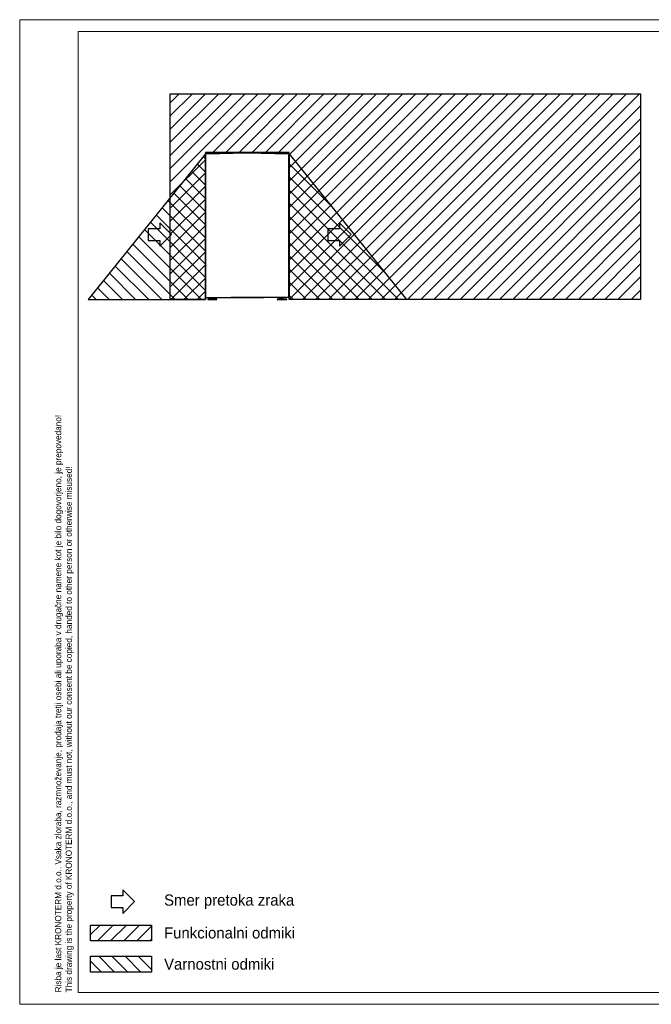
# Model space of a CAD drawing. Header units: millimetres. Extents: x 0 to 39025, y -31299 to 8400.
# Tile 249 of 256: x 0 to 5392, y 0 to 8400. Entities that reach past the tile are written whole.
import ezdxf

# ---------------------------------------------------------------- set-up
doc = ezdxf.new("R2010")
doc.units = ezdxf.units.MM
for name, color, linetype in [('ANOTACIJE', 7, 'Continuous'), ('FORMAT', 7, 'Continuous'), ('ODMIKI funkcionalni', 253, 'Continuous'), ('ODMIKI varnostni', 252, 'Continuous')]:
    doc.layers.add(name, color=color, linetype=linetype)
doc.styles.add('SLDTEXTSTYLE0', font='Montserrat-Regular.ttf', dxfattribs={"bigfont": 'bigfont'})
doc.styles.add('SLDTEXTSTYLE2', font='arial.ttf', dxfattribs={"width": 0.948, "bigfont": 'bigfont'})
doc.styles.add('SLDTEXTSTYLE3', font='arial.ttf', dxfattribs={"width": 0.948})
pattern_1 = [(135, (-2543.28, -2241.72), (-56.1266, -56.1266), [])]

# ---------------------------------------------------------------- blocks, each defined once
blk = doc.blocks.new('SW_NOTE_0_1')
at = {"layer": 'ANOTACIJE', "color": 0, "char_height": 2.64583, "attachment_point": 1, "rotation": 90}
for s, insert, style in [('Risba je last KRONOTERM d.o.o.. Vsaka zloraba, razmnoževanje, prodaja tretji osebi ali uporaba v drugačne namene kot je bilo dogovorjeno, je prepovedano!', (-3.41, 0), 'SLDTEXTSTYLE2'), ('This drawing is the property of KRONOTERM d.o.o., and must not, without our consent be copied, handed to other person or otherwise misused!', (1.12, 0), 'SLDTEXTSTYLE3')]:
    blk.add_mtext(s, dxfattribs=dict(at, insert=insert, style=style))
blk = doc.blocks.new('*U58')
at = {"lineweight": 25}
for p, q in [((2, 558.3), (2, 17.6)), ((69.1, 12), (69.1, 2.5)), ((86.1, 12), (86.1, 2.5)), ((628.9, 14.3), (628.9, 2.5)), ((645.9, 14.3), (645.9, 2.5))]:
    blk.add_line(p, q, dxfattribs=at)
for points in [[(19.5, 0), (98.1, 0), (98.1, 2.5), (19.5, 2.5)], [(611.9, 0), (695.9, 0), (695.9, 2.5), (611.9, 2.5)]]:
    blk.add_lwpolyline(points, close=True, dxfattribs=at)
for points, knots in [([(2.9, 1247.8), (2.9, 1247.8), (2.3, 1247.7), (2.3, 1247.7), (2.3, 1247.7), (1.8, 1247.6), (1.8, 1247.6), (1.8, 1247.6), (1.3, 1247.3), (1.3, 1247.3), (1.3, 1247.3), (0.8, 1246.9), (0.8, 1246.9), (0.8, 1246.9), (0.5, 1246.5), (0.5, 1246.5), (0.5, 1246.5), (0.2, 1246), (0.2, 1246), (0.2, 1246), (0.1, 1245.4), (0.1, 1245.4), (0.1, 1245.4), (0, 1244.9), (0, 1244.9)], [0, 0, 0, 0, 1, 1, 1, 2, 2, 2, 3, 3, 3, 4, 4, 4, 5, 5, 5, 6, 6, 6, 7, 7, 7, 8, 8, 8, 8]), ([(2, 1242.6), (2, 1242.6), (1.3, 1242.7), (1.3, 1242.7), (1.3, 1242.7), (0.7, 1242.7), (0.7, 1242.7), (0.7, 1242.7), (0.3, 1242.8), (0.3, 1242.8), (0.3, 1242.8), (0, 1242.9), (0, 1242.9), (0, 1242.9), (0, 1243), (0, 1243), (0, 1243), (0.3, 1243.1), (0.3, 1243.1), (0.3, 1243.1), (0.8, 1243.2), (0.8, 1243.2), (0.8, 1243.2), (1.4, 1243.3), (1.4, 1243.3)], [0, 0, 0, 0, 1, 1, 1, 2, 2, 2, 3, 3, 3, 4, 4, 4, 5, 5, 5, 6, 6, 6, 7, 7, 7, 8, 8, 8, 8]), ([(2.9, 1246.8), (2.9, 1246.8), (2.5, 1246.8), (2.5, 1246.8), (2.5, 1246.8), (2.2, 1246.6), (2.2, 1246.6), (2.2, 1246.6), (1.8, 1246.5), (1.8, 1246.5), (1.8, 1246.5), (1.6, 1246.2), (1.6, 1246.2), (1.6, 1246.2), (1.3, 1245.9), (1.3, 1245.9), (1.3, 1245.9), (1.2, 1245.6), (1.2, 1245.6), (1.2, 1245.6), (1.1, 1245.3), (1.1, 1245.3), (1.1, 1245.3), (1, 1244.9), (1, 1244.9)], [0, 0, 0, 0, 1, 1, 1, 2, 2, 2, 3, 3, 3, 4, 4, 4, 5, 5, 5, 6, 6, 6, 7, 7, 7, 8, 8, 8, 8]), ([(2, 1242.6), (2, 1242.6), (1.7, 1242.7), (1.7, 1242.7), (1.7, 1242.7), (1.3, 1242.7), (1.3, 1242.7), (1.3, 1242.7), (1.1, 1242.8), (1.1, 1242.8), (1.1, 1242.8), (1, 1242.9), (1, 1242.9), (1, 1242.9), (1, 1243), (1, 1243), (1, 1243), (1.2, 1243.1), (1.2, 1243.1), (1.2, 1243.1), (1.4, 1243.2), (1.4, 1243.2), (1.4, 1243.2), (1.7, 1243.3), (1.7, 1243.3)], [0, 0, 0, 0, 1, 1, 1, 2, 2, 2, 3, 3, 3, 4, 4, 4, 5, 5, 5, 6, 6, 6, 7, 7, 7, 8, 8, 8, 8]), ([(1.1, 1244.8), (1.1, 1244.8), (1.2, 1245.2), (1.2, 1245.2), (1.2, 1245.2), (1.3, 1245.5), (1.3, 1245.5), (1.3, 1245.5), (1.4, 1245.8), (1.4, 1245.8), (1.4, 1245.8), (1.6, 1246.1), (1.6, 1246.1), (1.6, 1246.1), (1.9, 1246.3), (1.9, 1246.3), (1.9, 1246.3), (2.2, 1246.5), (2.2, 1246.5), (2.2, 1246.5), (2.5, 1246.6), (2.5, 1246.6), (2.5, 1246.6), (2.9, 1246.7), (2.9, 1246.7)], [0, 0, 0, 0, 1, 1, 1, 2, 2, 2, 3, 3, 3, 4, 4, 4, 5, 5, 5, 6, 6, 6, 7, 7, 7, 8, 8, 8, 8]), ([(1.6, 1244.6), (1.6, 1244.6), (1.7, 1244.4), (1.7, 1244.4), (1.7, 1244.4), (1.8, 1244), (1.8, 1244), (1.8, 1244), (1.9, 1243.3), (1.9, 1243.3), (1.9, 1243.3), (2, 1242.6), (2, 1242.6)], [0, 0, 0, 0, 1, 1, 1, 2, 2, 2, 3, 3, 3, 4, 4, 4, 4]), ([(1.7, 1243.6), (1.7, 1243.6), (1.7, 1243.5), (1.7, 1243.5), (1.7, 1243.5), (1.8, 1243.3), (1.8, 1243.3), (1.8, 1243.3), (1.9, 1243), (1.9, 1243), (1.9, 1243), (2, 1242.6), (2, 1242.6)], [0, 0, 0, 0, 1, 1, 1, 2, 2, 2, 3, 3, 3, 4, 4, 4, 4]), ([(2.1, 1244.8), (2.1, 1244.8), (2.1, 1245), (2.1, 1245), (2.1, 1245), (2.2, 1245.2), (2.2, 1245.2), (2.2, 1245.2), (2.3, 1245.3), (2.3, 1245.3), (2.3, 1245.3), (2.3, 1245.4), (2.3, 1245.4), (2.3, 1245.4), (2.5, 1245.5), (2.5, 1245.5), (2.5, 1245.5), (2.6, 1245.6), (2.6, 1245.6), (2.6, 1245.6), (2.8, 1245.6), (2.8, 1245.6), (2.8, 1245.6), (2.9, 1245.6), (2.9, 1245.6)], [0, 0, 0, 0, 1, 1, 1, 2, 2, 2, 3, 3, 3, 4, 4, 4, 5, 5, 5, 6, 6, 6, 7, 7, 7, 8, 8, 8, 8]), ([(2.9, 1247.8), (2.9, 1247.8), (2.9, 1247.7), (2.9, 1247.7), (2.9, 1247.7), (2.9, 1247.5), (2.9, 1247.5), (2.9, 1247.5), (2.9, 1247.2), (2.9, 1247.2), (2.9, 1247.2), (2.9, 1246.8), (2.9, 1246.8), (2.9, 1246.8), (2.9, 1246.3), (2.9, 1246.3), (2.9, 1246.3), (2.9, 1246), (2.9, 1246), (2.9, 1246), (2.9, 1245.8), (2.9, 1245.8), (2.9, 1245.8), (2.9, 1245.7), (2.9, 1245.7)], [0, 0, 0, 0, 1, 1, 1, 2, 2, 2, 3, 3, 3, 4, 4, 4, 5, 5, 5, 6, 6, 6, 7, 7, 7, 8, 8, 8, 8]), ([(68.2, 1246.3), (68.2, 1246.3), (68.2, 1246.5), (68.2, 1246.5), (68.2, 1246.5), (68.1, 1246.6), (68.1, 1246.6), (68.1, 1246.6), (68, 1246.8), (68, 1246.8), (68, 1246.8), (67.9, 1246.9), (67.9, 1246.9), (67.9, 1246.9), (67.8, 1247), (67.8, 1247), (67.8, 1247), (67.7, 1247), (67.7, 1247), (67.7, 1247), (67.5, 1247.1), (67.5, 1247.1), (67.5, 1247.1), (67.4, 1247.1), (67.4, 1247.1)], [0, 0, 0, 0, 1, 1, 1, 2, 2, 2, 3, 3, 3, 4, 4, 4, 5, 5, 5, 6, 6, 6, 7, 7, 7, 8, 8, 8, 8]), ([(69.2, 1246.5), (69.2, 1246.5), (69.1, 1246.8), (69.1, 1246.8), (69.1, 1246.8), (69, 1247.1), (69, 1247.1), (69, 1247.1), (69, 1247.1), (69, 1247.1)], [0, 0, 0, 0, 1, 1, 1, 2, 2, 2, 3, 3, 3, 3]), ([(74.2, 1246.5), (74.2, 1246.5), (74.2, 1246.8), (74.2, 1246.8), (74.2, 1246.8), (74.2, 1247), (74.2, 1247), (74.2, 1247), (74.2, 1247.2), (74.2, 1247.2), (74.2, 1247.2), (74.1, 1247.3), (74.1, 1247.3)], [0, 0, 0, 0, 1, 1, 1, 2, 2, 2, 3, 3, 3, 4, 4, 4, 4]), ([(356.5, 1253.4), (356.5, 1253.4), (356.5, 1253.5), (356.5, 1253.5), (356.5, 1253.5), (356.5, 1253.8), (356.5, 1253.8), (356.5, 1253.8), (356.5, 1254.1), (356.5, 1254.1), (356.5, 1254.1), (356.5, 1254.5), (356.5, 1254.5), (356.5, 1254.5), (356.5, 1254.9), (356.5, 1254.9), (356.5, 1254.9), (356.5, 1255.2), (356.5, 1255.2), (356.5, 1255.2), (356.5, 1255.5), (356.5, 1255.5), (356.5, 1255.5), (356.5, 1255.6), (356.5, 1255.6)], [0, 0, 0, 0, 1, 1, 1, 2, 2, 2, 3, 3, 3, 4, 4, 4, 5, 5, 5, 6, 6, 6, 7, 7, 7, 8, 8, 8, 8]), ([(356.5, 1253.4), (356.5, 1253.4), (356.5, 1253.4), (356.5, 1253.4), (356.5, 1253.4), (356.5, 1253.4), (356.5, 1253.4), (356.5, 1253.4), (356.5, 1253.3), (356.5, 1253.3), (356.5, 1253.3), (356.5, 1253.2), (356.5, 1253.2), (356.5, 1253.2), (356.5, 1253.1), (356.5, 1253.1), (356.5, 1253.1), (356.5, 1253), (356.5, 1253), (356.5, 1253), (356.5, 1252.8), (356.5, 1252.8), (356.5, 1252.8), (356.5, 1252.6), (356.5, 1252.6)], [0, 0, 0, 0, 1, 1, 1, 2, 2, 2, 3, 3, 3, 4, 4, 4, 5, 5, 5, 6, 6, 6, 7, 7, 7, 8, 8, 8, 8]), ([(357.4, 1250.4), (357.4, 1250.4), (357.4, 1250.8), (357.4, 1250.8), (357.4, 1250.8), (357.4, 1251.1), (357.4, 1251.1), (357.4, 1251.1), (357.4, 1251.5), (357.4, 1251.5), (357.4, 1251.5), (357.4, 1251.8), (357.4, 1251.8), (357.4, 1251.8), (357.4, 1252), (357.4, 1252), (357.4, 1252), (357.4, 1252.2), (357.4, 1252.2), (357.4, 1252.2), (357.4, 1252.3), (357.4, 1252.3), (357.4, 1252.3), (357.4, 1252.4), (357.4, 1252.4)], [0, 0, 0, 0, 1, 1, 1, 2, 2, 2, 3, 3, 3, 4, 4, 4, 5, 5, 5, 6, 6, 6, 7, 7, 7, 8, 8, 8, 8]), ([(357.5, 1255.6), (357.5, 1255.6), (357.5, 1255.6), (357.5, 1255.6), (357.5, 1255.6), (357.5, 1255.6), (357.5, 1255.6), (357.5, 1255.6), (357.5, 1255.6), (357.5, 1255.6), (357.5, 1255.6), (357.5, 1255.6), (357.5, 1255.6), (357.5, 1255.6), (357.5, 1255.6), (357.5, 1255.6), (357.5, 1255.6), (357.5, 1255.6), (357.5, 1255.6), (357.5, 1255.6), (357.5, 1255.6), (357.5, 1255.6), (357.5, 1255.6), (357.5, 1255.6), (357.5, 1255.6)], [0, 0, 0, 0, 1, 1, 1, 2, 2, 2, 3, 3, 3, 4, 4, 4, 5, 5, 5, 6, 6, 6, 7, 7, 7, 8, 8, 8, 8]), ([(357.5, 1254.6), (357.5, 1254.6), (357.5, 1254.6), (357.5, 1254.6), (357.5, 1254.6), (357.5, 1254.6), (357.5, 1254.6), (357.5, 1254.6), (357.5, 1254.6), (357.5, 1254.6), (357.5, 1254.6), (357.5, 1254.6), (357.5, 1254.6), (357.5, 1254.6), (357.5, 1254.6), (357.5, 1254.6)], [0, 0, 0, 0, 1, 1, 1, 2, 2, 2, 3, 3, 3, 4, 4, 4, 5, 5, 5, 5]), ([(357.6, 1252.4), (357.6, 1252.4), (357.6, 1252.3), (357.6, 1252.3), (357.6, 1252.3), (357.6, 1252.2), (357.6, 1252.2), (357.6, 1252.2), (357.6, 1252), (357.6, 1252), (357.6, 1252), (357.6, 1251.8), (357.6, 1251.8), (357.6, 1251.8), (357.6, 1251.5), (357.6, 1251.5), (357.6, 1251.5), (357.6, 1251.1), (357.6, 1251.1), (357.6, 1251.1), (357.6, 1250.8), (357.6, 1250.8), (357.6, 1250.8), (357.6, 1250.4), (357.6, 1250.4)], [0, 0, 0, 0, 1, 1, 1, 2, 2, 2, 3, 3, 3, 4, 4, 4, 5, 5, 5, 6, 6, 6, 7, 7, 7, 8, 8, 8, 8]), ([(358.5, 1255.6), (358.5, 1255.6), (358.5, 1255.5), (358.5, 1255.5), (358.5, 1255.5), (358.5, 1255.2), (358.5, 1255.2), (358.5, 1255.2), (358.5, 1254.9), (358.5, 1254.9), (358.5, 1254.9), (358.5, 1254.5), (358.5, 1254.5), (358.5, 1254.5), (358.5, 1254.1), (358.5, 1254.1), (358.5, 1254.1), (358.5, 1253.8), (358.5, 1253.8), (358.5, 1253.8), (358.5, 1253.5), (358.5, 1253.5), (358.5, 1253.5), (358.5, 1253.4), (358.5, 1253.4)], [0, 0, 0, 0, 1, 1, 1, 2, 2, 2, 3, 3, 3, 4, 4, 4, 5, 5, 5, 6, 6, 6, 7, 7, 7, 8, 8, 8, 8]), ([(358.5, 1252.6), (358.5, 1252.6), (358.5, 1252.8), (358.5, 1252.8), (358.5, 1252.8), (358.5, 1253), (358.5, 1253), (358.5, 1253), (358.5, 1253.1), (358.5, 1253.1), (358.5, 1253.1), (358.5, 1253.2), (358.5, 1253.2), (358.5, 1253.2), (358.5, 1253.3), (358.5, 1253.3), (358.5, 1253.3), (358.5, 1253.4), (358.5, 1253.4), (358.5, 1253.4), (358.5, 1253.4), (358.5, 1253.4), (358.5, 1253.4), (358.5, 1253.4), (358.5, 1253.4)], [0, 0, 0, 0, 1, 1, 1, 2, 2, 2, 3, 3, 3, 4, 4, 4, 5, 5, 5, 6, 6, 6, 7, 7, 7, 8, 8, 8, 8]), ([(640.9, 1247.3), (640.9, 1247.3), (640.8, 1247.2), (640.8, 1247.2), (640.8, 1247.2), (640.8, 1247), (640.8, 1247), (640.8, 1247), (640.8, 1246.8), (640.8, 1246.8), (640.8, 1246.8), (640.8, 1246.5), (640.8, 1246.5)], [0, 0, 0, 0, 1, 1, 1, 2, 2, 2, 3, 3, 3, 4, 4, 4, 4]), ([(645.8, 1246.5), (645.8, 1246.5), (645.9, 1246.8), (645.9, 1246.8), (645.9, 1246.8), (646, 1247.1), (646, 1247.1), (646, 1247.1), (646, 1247.1), (646, 1247.1)], [0, 0, 0, 0, 1, 1, 1, 2, 2, 2, 3, 3, 3, 3]), ([(646.8, 1246.3), (646.8, 1246.3), (646.8, 1246.5), (646.8, 1246.5), (646.8, 1246.5), (646.9, 1246.6), (646.9, 1246.6), (646.9, 1246.6), (647, 1246.8), (647, 1246.8), (647, 1246.8), (647.1, 1246.9), (647.1, 1246.9), (647.1, 1246.9), (647.2, 1247), (647.2, 1247), (647.2, 1247), (647.3, 1247), (647.3, 1247), (647.3, 1247), (647.5, 1247.1), (647.5, 1247.1), (647.5, 1247.1), (647.6, 1247.1), (647.6, 1247.1)], [0, 0, 0, 0, 1, 1, 1, 2, 2, 2, 3, 3, 3, 4, 4, 4, 5, 5, 5, 6, 6, 6, 7, 7, 7, 8, 8, 8, 8]), ([(712.1, 1245.7), (712.1, 1245.7), (712.1, 1245.8), (712.1, 1245.8), (712.1, 1245.8), (712.1, 1246), (712.1, 1246), (712.1, 1246), (712.1, 1246.3), (712.1, 1246.3), (712.1, 1246.3), (712.1, 1246.8), (712.1, 1246.8), (712.1, 1246.8), (712.1, 1247.2), (712.1, 1247.2), (712.1, 1247.2), (712.1, 1247.5), (712.1, 1247.5), (712.1, 1247.5), (712.1, 1247.7), (712.1, 1247.7), (712.1, 1247.7), (712.1, 1247.8), (712.1, 1247.8)], [0, 0, 0, 0, 1, 1, 1, 2, 2, 2, 3, 3, 3, 4, 4, 4, 5, 5, 5, 6, 6, 6, 7, 7, 7, 8, 8, 8, 8]), ([(712.1, 1247.8), (712.1, 1247.8), (712.1, 1247.8), (712.1, 1247.8), (712.1, 1247.8), (712.1, 1247.8), (712.1, 1247.8)], [0, 0, 0, 0, 1, 1, 1, 2, 2, 2, 2]), ([(712.1, 1247.8), (712.1, 1247.8), (712.7, 1247.7), (712.7, 1247.7), (712.7, 1247.7), (713.2, 1247.6), (713.2, 1247.6), (713.2, 1247.6), (713.7, 1247.3), (713.7, 1247.3), (713.7, 1247.3), (714.1, 1246.9), (714.1, 1246.9), (714.1, 1246.9), (714.5, 1246.5), (714.5, 1246.5), (714.5, 1246.5), (714.8, 1246), (714.8, 1246), (714.8, 1246), (714.9, 1245.4), (714.9, 1245.4), (714.9, 1245.4), (715, 1244.9), (715, 1244.9)], [0, 0, 0, 0, 1, 1, 1, 2, 2, 2, 3, 3, 3, 4, 4, 4, 5, 5, 5, 6, 6, 6, 7, 7, 7, 8, 8, 8, 8]), ([(712.1, 1246.8), (712.1, 1246.8), (712.5, 1246.8), (712.5, 1246.8), (712.5, 1246.8), (712.8, 1246.6), (712.8, 1246.6), (712.8, 1246.6), (713.2, 1246.5), (713.2, 1246.5), (713.2, 1246.5), (713.4, 1246.2), (713.4, 1246.2), (713.4, 1246.2), (713.7, 1245.9), (713.7, 1245.9), (713.7, 1245.9), (713.8, 1245.6), (713.8, 1245.6), (713.8, 1245.6), (713.9, 1245.3), (713.9, 1245.3), (713.9, 1245.3), (714, 1244.9), (714, 1244.9)], [0, 0, 0, 0, 1, 1, 1, 2, 2, 2, 3, 3, 3, 4, 4, 4, 5, 5, 5, 6, 6, 6, 7, 7, 7, 8, 8, 8, 8]), ([(712.1, 1246.7), (712.1, 1246.7), (712.5, 1246.6), (712.5, 1246.6), (712.5, 1246.6), (712.8, 1246.5), (712.8, 1246.5), (712.8, 1246.5), (713.1, 1246.3), (713.1, 1246.3), (713.1, 1246.3), (713.4, 1246.1), (713.4, 1246.1), (713.4, 1246.1), (713.6, 1245.8), (713.6, 1245.8), (713.6, 1245.8), (713.7, 1245.5), (713.7, 1245.5), (713.7, 1245.5), (713.8, 1245.2), (713.8, 1245.2), (713.8, 1245.2), (713.9, 1244.8), (713.9, 1244.8)], [0, 0, 0, 0, 1, 1, 1, 2, 2, 2, 3, 3, 3, 4, 4, 4, 5, 5, 5, 6, 6, 6, 7, 7, 7, 8, 8, 8, 8]), ([(712.1, 1245.6), (712.1, 1245.6), (712.2, 1245.6), (712.2, 1245.6), (712.2, 1245.6), (712.4, 1245.6), (712.4, 1245.6), (712.4, 1245.6), (712.5, 1245.5), (712.5, 1245.5), (712.5, 1245.5), (712.7, 1245.4), (712.7, 1245.4), (712.7, 1245.4), (712.7, 1245.3), (712.7, 1245.3), (712.7, 1245.3), (712.8, 1245.2), (712.8, 1245.2), (712.8, 1245.2), (712.9, 1245), (712.9, 1245), (712.9, 1245), (712.9, 1244.8), (712.9, 1244.8)], [0, 0, 0, 0, 1, 1, 1, 2, 2, 2, 3, 3, 3, 4, 4, 4, 5, 5, 5, 6, 6, 6, 7, 7, 7, 8, 8, 8, 8]), ([(713, 1242.6), (713, 1242.6), (713.1, 1243.3), (713.1, 1243.3), (713.1, 1243.3), (713.2, 1244), (713.2, 1244), (713.2, 1244), (713.3, 1244.4), (713.3, 1244.4), (713.3, 1244.4), (713.4, 1244.6), (713.4, 1244.6)], [0, 0, 0, 0, 1, 1, 1, 2, 2, 2, 3, 3, 3, 4, 4, 4, 4]), ([(713, 1242.6), (713, 1242.6), (713.1, 1243), (713.1, 1243), (713.1, 1243), (713.2, 1243.3), (713.2, 1243.3), (713.2, 1243.3), (713.3, 1243.5), (713.3, 1243.5), (713.3, 1243.5), (713.3, 1243.6), (713.3, 1243.6)], [0, 0, 0, 0, 1, 1, 1, 2, 2, 2, 3, 3, 3, 4, 4, 4, 4]), ([(713.6, 1243.3), (713.6, 1243.3), (714.2, 1243.2), (714.2, 1243.2), (714.2, 1243.2), (714.7, 1243.1), (714.7, 1243.1), (714.7, 1243.1), (715, 1243), (715, 1243), (715, 1243), (715, 1242.9), (715, 1242.9), (715, 1242.9), (714.7, 1242.8), (714.7, 1242.8), (714.7, 1242.8), (714.3, 1242.7), (714.3, 1242.7), (714.3, 1242.7), (713.7, 1242.7), (713.7, 1242.7), (713.7, 1242.7), (713, 1242.6), (713, 1242.6)], [0, 0, 0, 0, 1, 1, 1, 2, 2, 2, 3, 3, 3, 4, 4, 4, 5, 5, 5, 6, 6, 6, 7, 7, 7, 8, 8, 8, 8]), ([(713.3, 1243.3), (713.3, 1243.3), (713.6, 1243.2), (713.6, 1243.2), (713.6, 1243.2), (713.8, 1243.1), (713.8, 1243.1), (713.8, 1243.1), (714, 1243), (714, 1243), (714, 1243), (714, 1242.9), (714, 1242.9), (714, 1242.9), (713.9, 1242.8), (713.9, 1242.8), (713.9, 1242.8), (713.6, 1242.7), (713.6, 1242.7), (713.6, 1242.7), (713.3, 1242.7), (713.3, 1242.7), (713.3, 1242.7), (713, 1242.6), (713, 1242.6)], [0, 0, 0, 0, 1, 1, 1, 2, 2, 2, 3, 3, 3, 4, 4, 4, 5, 5, 5, 6, 6, 6, 7, 7, 7, 8, 8, 8, 8]), ([(0, 86.9), (0, 86.9), (0, 86.9), (0, 86.9), (0, 86.9), (0, 86.9), (0, 86.9)], [0, 0, 0, 0, 1, 1, 1, 2, 2, 2, 2]), ([(0, 17.6), (0, 17.6), (0, 17.6), (0, 17.6), (0, 17.6), (0, 17.6), (0, 17.6)], [0, 0, 0, 0, 1, 1, 1, 2, 2, 2, 2]), ([(0.2, 17.6), (0.2, 17.6), (0.3, 17.4), (0.3, 17.4), (0.3, 17.4), (0.6, 17.1), (0.6, 17.1), (0.6, 17.1), (0.9, 16.9), (0.9, 16.9), (0.9, 16.9), (1.2, 16.7), (1.2, 16.7), (1.2, 16.7), (1.6, 16.6), (1.6, 16.6), (1.6, 16.6), (2, 16.5), (2, 16.5)], [0, 0, 0, 0, 1, 1, 1, 2, 2, 2, 3, 3, 3, 4, 4, 4, 5, 5, 5, 6, 6, 6, 6]), ([(1.7, 17.6), (1.7, 17.6), (1.6, 17.6), (1.6, 17.6), (1.6, 17.6), (1.5, 17.6), (1.5, 17.6), (1.5, 17.6), (1.4, 17.6), (1.4, 17.6), (1.4, 17.6), (1.3, 17.6), (1.3, 17.6), (1.3, 17.6), (1.3, 17.6), (1.3, 17.6), (1.3, 17.6), (1.2, 17.6), (1.2, 17.6), (1.2, 17.6), (1.1, 17.6), (1.1, 17.6), (1.1, 17.6), (1.1, 17.6), (1.1, 17.6)], [0, 0, 0, 0, 1, 1, 1, 2, 2, 2, 3, 3, 3, 4, 4, 4, 5, 5, 5, 6, 6, 6, 7, 7, 7, 8, 8, 8, 8]), ([(1.7, 17.6), (1.7, 17.6), (1.8, 17.6), (1.8, 17.6), (1.8, 17.6), (2, 17.6), (2, 17.6)], [0, 0, 0, 0, 1, 1, 1, 2, 2, 2, 2]), ([(68.1, 12), (68.1, 12), (68.3, 12), (68.3, 12), (68.3, 12), (68.8, 12), (68.8, 12), (68.8, 12), (69.7, 12), (69.7, 12), (69.7, 12), (70.9, 12), (70.9, 12), (70.9, 12), (72.3, 12), (72.3, 12), (72.3, 12), (74, 12), (74, 12), (74, 12), (75.7, 12), (75.7, 12), (75.7, 12), (77.6, 12), (77.6, 12), (77.6, 12), (79.5, 12), (79.5, 12), (79.5, 12), (81.2, 12), (81.2, 12), (81.2, 12), (82.9, 12), (82.9, 12), (82.9, 12), (84.3, 12), (84.3, 12), (84.3, 12), (85.5, 12), (85.5, 12), (85.5, 12), (86.4, 12), (86.4, 12), (86.4, 12), (86.9, 12), (86.9, 12), (86.9, 12), (87.1, 12), (87.1, 12)], [0, 0, 0, 0, 1, 1, 1, 2, 2, 2, 3, 3, 3, 4, 4, 4, 5, 5, 5, 6, 6, 6, 7, 7, 7, 8, 8, 8, 9, 9, 9, 10, 10, 10, 11, 11, 11, 12, 12, 12, 13, 13, 13, 14, 14, 14, 15, 15, 15, 16, 16, 16, 16]), ([(256.2, 16.5), (256.2, 16.5), (256.3, 16.5), (256.3, 16.5), (256.3, 16.5), (256.9, 16.5), (256.9, 16.5), (256.9, 16.5), (257.8, 16.5), (257.8, 16.5), (257.8, 16.5), (259, 16.5), (259, 16.5), (259, 16.5), (260.5, 16.5), (260.5, 16.5), (260.5, 16.5), (262.2, 16.5), (262.2, 16.5), (262.2, 16.5), (264.2, 16.5), (264.2, 16.5), (264.2, 16.5), (266.3, 16.5), (266.3, 16.5), (266.3, 16.5), (268.6, 16.5), (268.6, 16.5), (268.6, 16.5), (270.9, 16.5), (270.9, 16.5), (270.9, 16.5), (273.2, 16.5), (273.2, 16.5), (273.2, 16.5), (275.5, 16.5), (275.5, 16.5), (275.5, 16.5), (277.6, 16.5), (277.6, 16.5), (277.6, 16.5), (279.5, 16.5), (279.5, 16.5)], [0, 0, 0, 0, 1, 1, 1, 2, 2, 2, 3, 3, 3, 4, 4, 4, 5, 5, 5, 6, 6, 6, 7, 7, 7, 8, 8, 8, 9, 9, 9, 10, 10, 10, 11, 11, 11, 12, 12, 12, 13, 13, 13, 14, 14, 14, 14]), ([(262.3, 16.5), (262.3, 16.5), (262.2, 16.5), (262.2, 16.5), (262.2, 16.5), (260.5, 16.5), (260.5, 16.5), (260.5, 16.5), (259, 16.5), (259, 16.5), (259, 16.5), (257.8, 16.5), (257.8, 16.5), (257.8, 16.5), (256.9, 16.5), (256.9, 16.5), (256.9, 16.5), (256.3, 16.5), (256.3, 16.5), (256.3, 16.5), (256.2, 16.5), (256.2, 16.5)], [0, 0, 0, 0, 1, 1, 1, 2, 2, 2, 3, 3, 3, 4, 4, 4, 5, 5, 5, 6, 6, 6, 7, 7, 7, 7]), ([(627.9, 14.3), (627.9, 14.3), (628.1, 14.3), (628.1, 14.3), (628.1, 14.3), (628.6, 14.3), (628.6, 14.3), (628.6, 14.3), (629.5, 14.3), (629.5, 14.3), (629.5, 14.3), (630.7, 14.3), (630.7, 14.3), (630.7, 14.3), (632.1, 14.3), (632.1, 14.3), (632.1, 14.3), (633.8, 14.3), (633.8, 14.3), (633.8, 14.3), (635.5, 14.3), (635.5, 14.3), (635.5, 14.3), (637.4, 14.3), (637.4, 14.3), (637.4, 14.3), (639.3, 14.3), (639.3, 14.3), (639.3, 14.3), (641, 14.3), (641, 14.3), (641, 14.3), (642.7, 14.3), (642.7, 14.3), (642.7, 14.3), (644.1, 14.3), (644.1, 14.3), (644.1, 14.3), (645.3, 14.3), (645.3, 14.3), (645.3, 14.3), (646.2, 14.3), (646.2, 14.3), (646.2, 14.3), (646.7, 14.3), (646.7, 14.3), (646.7, 14.3), (646.9, 14.3), (646.9, 14.3)], [0, 0, 0, 0, 1, 1, 1, 2, 2, 2, 3, 3, 3, 4, 4, 4, 5, 5, 5, 6, 6, 6, 7, 7, 7, 8, 8, 8, 9, 9, 9, 10, 10, 10, 11, 11, 11, 12, 12, 12, 13, 13, 13, 14, 14, 14, 15, 15, 15, 16, 16, 16, 16]), ([(713, 17.6), (713, 17.6), (713.7, 17.6), (713.7, 17.6), (713.7, 17.6), (714.3, 17.6), (714.3, 17.6), (714.3, 17.6), (714.7, 17.6), (714.7, 17.6), (714.7, 17.6), (715, 17.6), (715, 17.6), (715, 17.6), (715, 17.6), (715, 17.6)], [0, 0, 0, 0, 1, 1, 1, 2, 2, 2, 3, 3, 3, 4, 4, 4, 5, 5, 5, 5]), ([(713, 16.5), (713, 16.5), (713, 16.6), (713, 16.6), (713, 16.6), (713, 16.9), (713, 16.9), (713, 16.9), (713, 17.2), (713, 17.2), (713, 17.2), (713, 17.6), (713, 17.6)], [0, 0, 0, 0, 1, 1, 1, 2, 2, 2, 3, 3, 3, 4, 4, 4, 4]), ([(714.8, 17.6), (714.8, 17.6), (714.7, 17.4), (714.7, 17.4), (714.7, 17.4), (714.4, 17.1), (714.4, 17.1), (714.4, 17.1), (714.1, 16.9), (714.1, 16.9), (714.1, 16.9), (713.8, 16.7), (713.8, 16.7), (713.8, 16.7), (713.4, 16.6), (713.4, 16.6), (713.4, 16.6), (713, 16.5), (713, 16.5)], [0, 0, 0, 0, 1, 1, 1, 2, 2, 2, 3, 3, 3, 4, 4, 4, 5, 5, 5, 6, 6, 6, 6]), ([(713.3, 17.6), (713.3, 17.6), (713.2, 17.6), (713.2, 17.6), (713.2, 17.6), (713, 17.6), (713, 17.6)], [0, 0, 0, 0, 1, 1, 1, 2, 2, 2, 2])]:
    blk.add_open_spline(points, degree=3, knots=knots, dxfattribs=at)
for points in [[(0, 1244.9), (0, 1244.9), (1, 1244.9), (1, 1244.9)], [(0, 1244.9), (0, 1244.9), (0, 1243), (0, 1243)], [(0, 558.3), (0, 558.3), (0, 1243), (0, 1243)], [(1, 1244.9), (1, 1244.9), (1, 1243.2), (1, 1243.2)], [(2.1, 1244.8), (2.1, 1244.8), (1.1, 1244.8), (1.1, 1244.8)], [(1.1, 1243.2), (1.1, 1243.2), (1.1, 1244.8), (1.1, 1244.8)], [(1.6, 1244.6), (1.6, 1244.6), (1.4, 1244.6), (1.4, 1244.6)], [(1.4, 1244.6), (1.4, 1244.6), (1.4, 1243.6), (1.4, 1243.6)], [(1.4, 1243.6), (1.4, 1243.6), (1.7, 1243.6), (1.7, 1243.6)], [(1.4, 1243.3), (1.4, 1243.3), (1.7, 1243.3), (1.7, 1243.3)], [(1.4, 1243.3), (1.4, 1243.3), (1.8, 1243.3), (1.8, 1243.3)], [(1.6, 1244.6), (1.6, 1244.6), (357.4, 1252.4), (357.4, 1252.4)], [(1.6, 1244.6), (1.6, 1244.6), (1.7, 1243.6), (1.7, 1243.6)], [(1.7, 1243.3), (1.7, 1243.3), (1.8, 1243.3), (1.8, 1243.3)], [(1.7, 1243.3), (1.7, 1243.3), (1.7, 1242.6), (1.7, 1242.6)], [(357.4, 1250.4), (357.4, 1250.4), (2, 1242.6), (2, 1242.6)], [(2, 558.3), (2, 558.3), (2, 1242.6), (2, 1242.6)], [(2.1, 1244.8), (2.1, 1244.8), (2.1, 1244.6), (2.1, 1244.6)], [(356.5, 1255.6), (356.5, 1255.6), (2.9, 1247.8), (2.9, 1247.8)], [(356.5, 1253.4), (356.5, 1253.4), (2.9, 1245.7), (2.9, 1245.7)], [(2.9, 1247.8), (2.9, 1247.8), (2.9, 1246.8), (2.9, 1246.8)], [(2.9, 1247.8), (2.9, 1247.8), (2.9, 1247.8), (2.9, 1247.8)], [(2.9, 1246.8), (2.9, 1246.8), (2.9, 1247.8), (2.9, 1247.8)], [(2.9, 1246.8), (2.9, 1246.8), (2.9, 1246.8), (2.9, 1246.8)], [(2.9, 1246.8), (2.9, 1246.8), (2.9, 1246.8), (2.9, 1246.8)], [(2.9, 1245.6), (2.9, 1245.6), (2.9, 1246.7), (2.9, 1246.7)], [(2.9, 1246.7), (2.9, 1246.7), (2.9, 1246.7), (2.9, 1246.7)], [(24.4, 1246.1), (24.4, 1246.1), (2.9, 1245.6), (2.9, 1245.6)], [(67.4, 1247.1), (67.4, 1247.1), (24.4, 1246.1), (24.4, 1246.1)], [(24.4, 1246.1), (24.4, 1246.1), (24.4, 1246.2), (24.4, 1246.2)], [(67.4, 1247.1), (67.4, 1247.1), (67.4, 1247.1), (67.4, 1247.1)], [(69.2, 1246.5), (69.2, 1246.5), (68.2, 1246.3), (68.2, 1246.3)], [(68.2, 1246), (68.2, 1246), (68.2, 1246.3), (68.2, 1246.3)], [(69.2, 1246.1), (69.2, 1246.1), (69.2, 1246.5), (69.2, 1246.5)], [(356.5, 1252.6), (356.5, 1252.6), (74.2, 1246.5), (74.2, 1246.5)], [(74.3, 1246.2), (74.3, 1246.2), (74.2, 1246.5), (74.2, 1246.5)], [(357.5, 1255.6), (357.5, 1255.6), (356.5, 1255.6), (356.5, 1255.6)], [(357.5, 1254.6), (357.5, 1254.6), (356.5, 1254.6), (356.5, 1254.6)], [(356.5, 1252.6), (356.5, 1252.6), (356.5, 1252.4), (356.5, 1252.4)], [(357.4, 1250.9), (357.4, 1250.9), (357.6, 1250.9), (357.6, 1250.9)], [(357.6, 1250.4), (357.6, 1250.4), (357.4, 1250.4), (357.4, 1250.4)], [(357.5, 1254.6), (357.5, 1254.6), (357.5, 1255.6), (357.5, 1255.6)], [(358.5, 1255.6), (358.5, 1255.6), (357.5, 1255.6), (357.5, 1255.6)], [(357.5, 1255.6), (357.5, 1255.6), (357.5, 1254.6), (357.5, 1254.6)], [(358.5, 1254.6), (358.5, 1254.6), (357.5, 1254.6), (357.5, 1254.6)], [(357.6, 1252.4), (357.6, 1252.4), (713.4, 1244.6), (713.4, 1244.6)], [(357.6, 1250.4), (357.6, 1250.4), (713, 1242.6), (713, 1242.6)], [(712.1, 1247.8), (712.1, 1247.8), (358.5, 1255.6), (358.5, 1255.6)], [(712.1, 1245.7), (712.1, 1245.7), (358.5, 1253.4), (358.5, 1253.4)], [(640.8, 1246.5), (640.8, 1246.5), (358.5, 1252.6), (358.5, 1252.6)], [(358.5, 1252.4), (358.5, 1252.4), (358.5, 1252.6), (358.5, 1252.6)], [(640.8, 1246.5), (640.8, 1246.5), (640.7, 1246.2), (640.7, 1246.2)], [(645.8, 1246.5), (645.8, 1246.5), (646.8, 1246.3), (646.8, 1246.3)], [(645.8, 1246.1), (645.8, 1246.1), (645.8, 1246.5), (645.8, 1246.5)], [(646.8, 1246), (646.8, 1246), (646.8, 1246.3), (646.8, 1246.3)], [(647.6, 1247.1), (647.6, 1247.1), (647.6, 1247.1), (647.6, 1247.1)], [(647.6, 1247.1), (647.6, 1247.1), (690.5, 1246.1), (690.5, 1246.1)], [(690.5, 1246.1), (690.5, 1246.1), (690.5, 1246.2), (690.5, 1246.2)], [(690.5, 1246.1), (690.5, 1246.1), (712.1, 1245.6), (712.1, 1245.6)], [(712.1, 1247.8), (712.1, 1247.8), (712.1, 1246.8), (712.1, 1246.8)], [(712.1, 1246.8), (712.1, 1246.8), (712.1, 1246.8), (712.1, 1246.8)], [(712.1, 1245.6), (712.1, 1245.6), (712.1, 1246.7), (712.1, 1246.7)], [(712.1, 1246.7), (712.1, 1246.7), (712.1, 1246.7), (712.1, 1246.7)], [(712.9, 1244.8), (712.9, 1244.8), (713.9, 1244.8), (713.9, 1244.8)], [(712.9, 1244.6), (712.9, 1244.6), (712.9, 1244.8), (712.9, 1244.8)], [(713, 17.6), (713, 17.6), (713, 1242.6), (713, 1242.6)], [(713.3, 1243.3), (713.3, 1243.3), (713.2, 1243.3), (713.2, 1243.3)], [(713.6, 1243.3), (713.6, 1243.3), (713.2, 1243.3), (713.2, 1243.3)], [(713.4, 1244.6), (713.4, 1244.6), (713.3, 1243.6), (713.3, 1243.6)], [(713.3, 1243.6), (713.3, 1243.6), (713.6, 1243.6), (713.6, 1243.6)], [(713.6, 1243.3), (713.6, 1243.3), (713.3, 1243.3), (713.3, 1243.3)], [(713.3, 1243.3), (713.3, 1243.3), (713.3, 1242.6), (713.3, 1242.6)], [(713.4, 1244.6), (713.4, 1244.6), (713.6, 1244.6), (713.6, 1244.6)], [(713.6, 1243.6), (713.6, 1243.6), (713.6, 1244.6), (713.6, 1244.6)], [(713.9, 1244.8), (713.9, 1244.8), (713.9, 1243.2), (713.9, 1243.2)], [(714, 1244.9), (714, 1244.9), (715, 1244.9), (715, 1244.9)], [(714, 1244.9), (714, 1244.9), (714, 1243.2), (714, 1243.2)], [(715, 1244.9), (715, 1244.9), (715, 1243), (715, 1243)], [(715, 1243), (715, 1243), (715, 17.6), (715, 17.6)], [(0, 86.9), (0, 86.9), (0, 558.3), (0, 558.3)], [(0, 86.9), (0, 86.9), (0, 87.2), (0, 87.2)], [(0, 86.9), (0, 86.9), (0, 18.6), (0, 18.6)], [(715, 152.3), (715, 152.3), (715, 18.6), (715, 18.6)], [(0, 17.6), (0, 17.6), (0, 18.6), (0, 18.6)], [(1.1, 17.6), (1.1, 17.6), (0, 17.6), (0, 17.6)], [(1.7, 17.6), (1.7, 17.6), (498.4, 17.6), (498.4, 17.6)], [(2, 16.5), (2, 16.5), (2, 17.6), (2, 17.6)], [(2, 17.6), (2, 17.6), (2, 17.6), (2, 17.6)], [(2, 16.5), (2, 16.5), (2.6, 16.5), (2.6, 16.5)], [(2, 16.5), (2, 16.5), (498.4, 16.5), (498.4, 16.5)], [(68.1, 12), (68.1, 12), (68.1, 16.6), (68.1, 16.6)], [(87.1, 16.5), (87.1, 16.5), (87.1, 12), (87.1, 12)], [(713, 17.6), (713, 17.6), (216.6, 17.6), (216.6, 17.6)], [(713, 16.5), (713, 16.5), (216.6, 16.5), (216.6, 16.5)], [(222.4, 16.5), (222.4, 16.5), (219.9, 16.5), (219.9, 16.5)], [(650.8, 16.5), (650.8, 16.5), (222.4, 16.5), (222.4, 16.5)], [(534.9, 16.5), (534.9, 16.5), (534.9, 15.5), (534.9, 15.5)], [(534.9, 15.5), (534.9, 15.5), (535.9, 15.5), (535.9, 15.5)], [(535.9, 15.5), (535.9, 15.5), (535.9, 16.5), (535.9, 16.5)], [(627.9, 14.3), (627.9, 14.3), (627.9, 16.5), (627.9, 16.5)], [(646.9, 16.5), (646.9, 16.5), (646.9, 14.3), (646.9, 14.3)], [(657, 16.5), (657, 16.5), (657.7, 16.5), (657.7, 16.5)], [(657.7, 16.5), (657.7, 16.5), (665.7, 16.5), (665.7, 16.5)], [(712.4, 16.5), (712.4, 16.5), (665.7, 16.5), (665.7, 16.5)], [(713, 16.5), (713, 16.5), (712.4, 16.5), (712.4, 16.5)]]:
    blk.add_open_spline(points, degree=3, dxfattribs=at)
blk = doc.blocks.new('PUŠČICA')
at = {"ltscale": 10}
for p, q in [((0, 0), (-50, 50)), ((-50, 50), (-50, 25)), ((-100, 25), (-100, -25)), ((-50, 25), (-100, 25)), ((-50, -50), (0, 0)), ((-100, -25), (-50, -25)), ((-50, -25), (-50, -50))]:
    blk.add_line(p, q, dxfattribs=at)

msp = doc.modelspace()

# ---------------------------------------------------------------- hatches: boundary and pattern name
at = {"layer": 'ODMIKI funkcionalni'}
h = msp.add_hatch(dxfattribs=at)
h.set_pattern_fill('ANSI31', color=256, scale=25)
h.set_pattern_definition([(45, (-945.19, -3070.55), (-56.1266, 56.1266), [])])
h.paths.add_polyline_path([(1585.5, 7268), (1585.5, 6012.4), (1285.5, 6012.4), (1285.5, 7768), (5300.5, 7768), (5300.5, 6012.4), (2300.5, 6012.4), (2300.5, 7268)])
h = msp.add_hatch(dxfattribs=at)
h.set_pattern_fill('ANSI31', color=256, scale=25)
h.set_pattern_definition([(45, (38433.06, 2165.175), (-56.1266, 56.1266), [])])
h.paths.add_polyline_path([(1125.8, 676.5), (605.6, 676.5), (605.6, 540.9), (1125.8, 540.9)])
at = {"layer": 'ODMIKI varnostni'}
h = msp.add_hatch(dxfattribs=at)
h.set_pattern_fill('ANSI31', color=256, scale=25, angle=90)
h.set_pattern_definition(pattern_1)
h.paths.add_polyline_path([(1585.5, 6012.4), (1585.5, 7255.4), (585.5, 6012.4)])
h = msp.add_hatch(dxfattribs=at)
h.set_pattern_fill('ANSI31', color=256, scale=25, angle=90)
h.set_pattern_definition(pattern_1)
h.paths.add_polyline_path([(2300.5, 6012.4), (2300.5, 7255.4), (3300.5, 6012.4)])
h = msp.add_hatch(dxfattribs=at)
h.set_pattern_fill('ANSI31', color=256, scale=25, angle=90)
h.set_pattern_definition([(135, (38433.06, 2165.175), (-56.1266, -56.1266), [])])
h.paths.add_polyline_path([(1125.8, 410.1), (605.6, 410.1), (605.6, 274.5), (1125.8, 274.5)])

# ---------------------------------------------------------------- linework, layer by layer
at = {"layer": 'FORMAT', "color": 7, "linetype": 'Continuous', "lineweight": 18, "ltscale": 27}
for p, q in [((0, 0), (0, 8400)), ((0, 8400), (18568, 8400)), ((500, 100), (500, 8300)), ((500, 8300), (18468, 8300)), ((500, 100), (18468, 100)), ((0, 0), (18568, 0))]:
    msp.add_line(p, q, dxfattribs=at)
at = {"layer": 'ODMIKI funkcionalni'}
for points in [[(1585.5, 7268), (1585.5, 6012.4), (1285.5, 6012.4), (1285.5, 7768), (5300.5, 7768), (5300.5, 6012.4), (2300.5, 6012.4), (2300.5, 7268)], [(605.6, 676.5), (1125.8, 676.5), (1125.8, 540.9), (605.6, 540.9)]]:
    msp.add_lwpolyline(points, close=True, dxfattribs=at)
at = {"layer": 'ODMIKI varnostni'}
for points in [[(1585.5, 6012.4), (1585.5, 7255.4), (585.5, 6012.4)], [(2300.5, 6012.4), (2300.5, 7255.4), (3300.5, 6012.4)], [(605.6, 410.1), (1125.8, 410.1), (1125.8, 274.5), (605.6, 274.5)]]:
    msp.add_lwpolyline(points, close=True, dxfattribs=at)

# ---------------------------------------------------------------- block references
msp.add_blockref('*U58', (1585.5, 6012.4))
at = {"layer": 'ANOTACIJE', "xscale": 2, "yscale": 2, "zscale": 2}
for p in [(1295.8, 6566.7), (2829.1, 6566.7), (981.2, 875.9)]:
    msp.add_blockref('PUŠČICA', p, dxfattribs=at)
at = {"layer": 'FORMAT', "xscale": 20, "yscale": 20, "zscale": 20}
msp.add_blockref('SW_NOTE_0_1', (370, 101.8), dxfattribs=at)

# ---------------------------------------------------------------- texts
at = {"layer": 'ANOTACIJE', "color": 7, "char_height": 95.25, "attachment_point": 4, "style": 'SLDTEXTSTYLE0'}
for s, insert in [('Smer pretoka zraka', (1232.5, 875.1)), ('Funkcionalni odmiki', (1232.5, 608.7)), ('Varnostni odmiki', (1232.5, 342.3))]:
    msp.add_mtext(s, dxfattribs=dict(at, insert=insert))

doc.saveas('drawing.dxf')
